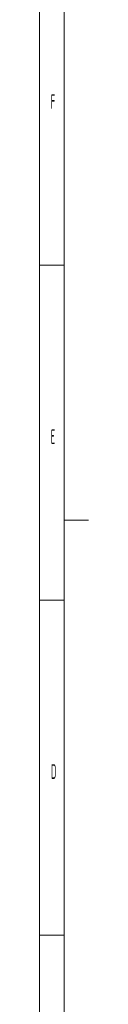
# Model space of a CAD drawing. Header units: millimetres. Extents: x 0 to 1189, y 0 to 841.
# Tile 17 of 23: x 1179 to 1189, y 201 to 402. Entities that reach past the tile are written whole.
import ezdxf

# ---------------------------------------------------------------- set-up
doc = ezdxf.new("R2010")
doc.units = ezdxf.units.MM
doc.layers.add('220', color=7, linetype='CONTINUOUS', true_color=0xffffff)
doc.styles.add('iso-1', font='isocp.shx')

msp = doc.modelspace()

# ---------------------------------------------------------------- linework, layer by layer
at = {"layer": '220', "color": 30, "linetype": 'Continuous', "lineweight": 18}
msp.add_line((1184, 5), (1184, 836), dxfattribs=at)
at = {"layer": '220', "color": 1, "linetype": 'Continuous', "lineweight": 13}
for p, q in [((1179, 831), (1179, 52.3)), ((1184, 352.083), (1179, 352.083)), ((1184, 300), (1189, 300)), ((1184, 283.667), (1179, 283.667)), ((1184, 215.25), (1179, 215.25))]:
    msp.add_line(p, q, dxfattribs=at)

# ---------------------------------------------------------------- texts
at = {"layer": '220', "color": 1, "linetype": 'Continuous', "lineweight": 13, "char_height": 3, "attachment_point": 8, "line_spacing_factor": 0.963855, "style": 'iso-1'}
for s, insert in [('\\W0.3667;F', (1181.75, 383.995)), ('\\W0.3667;E', (1181.75, 315.578)), ('\\W0.4557;D', (1181.888, 247.161))]:
    msp.add_mtext(s, dxfattribs=dict(at, insert=insert))

doc.saveas('drawing.dxf')
